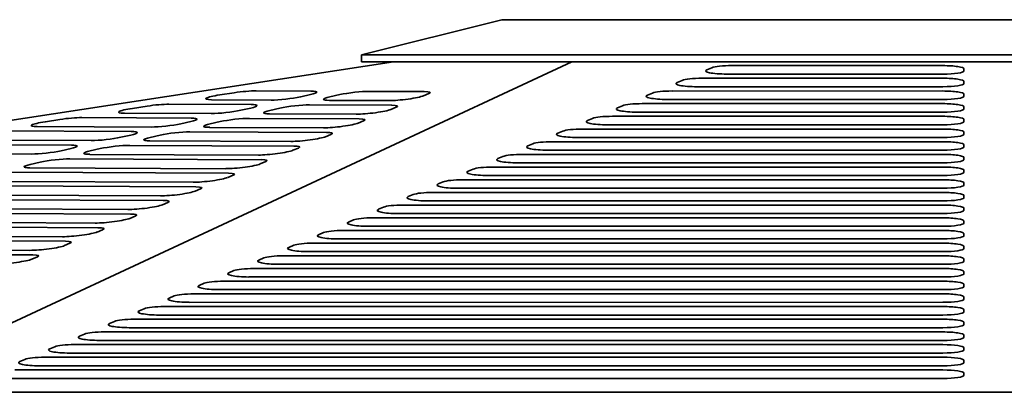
# Model space of a CAD drawing. Header units: millimetres. Extents: x 231 to 1028, y 220 to 672.
# Tile 5 of 11: x 487 to 628, y 618 to 672. Entities that reach past the tile are written whole.
import ezdxf

# ---------------------------------------------------------------- set-up
doc = ezdxf.new("R2010")
doc.units = ezdxf.units.MM
doc.header["$LTSCALE"] = 3
doc.layers.add('Krawędzie widoczne(ISO)', color=7, linetype='Continuous', lineweight=35, true_color=0x262659)

msp = doc.modelspace()

# ---------------------------------------------------------------- linework, layer by layer
at = {"layer": 'Krawędzie widoczne(ISO)'}
for p, q in [((536, 666.5), (556, 671.5)), ((704, 671.5), (556, 671.5)), ((536, 666.5), (724, 666.5)), ((536, 665.5), (536, 666.5)), ((231.5, 618.5), (540.55, 665.5)), ((565.98, 665.5), (464.94, 618.5)), ((536, 665.5), (724, 665.5)), ((585.21, 664.37), (585.92, 664.67)), ((618.83, 663.77), (588.04, 663.77)), ((588.75, 664.97), (618.83, 664.97)), ((621.83, 664.52), (621.83, 664.22)), ((580.98, 662.57), (581.69, 662.87)), ((584.51, 663.17), (618.83, 663.17)), ((621.83, 662.72), (621.83, 662.42)), ((515.78, 660.8), (517.86, 661.11)), ((520.97, 661.38), (528.79, 661.35)), ((528.74, 660.86), (527.32, 660.54)), ((531.48, 660.52), (532.9, 660.84)), ((537.12, 661.31), (544.94, 661.28)), ((545.59, 660.99), (544.81, 660.67)), ((576.72, 660.76), (577.43, 661.06)), ((580.26, 661.36), (618.83, 661.37)), ((618.83, 661.97), (583.81, 661.97)), ((621.83, 660.91), (621.83, 660.61)), ((508.55, 659.48), (520.26, 659.43)), ((523.1, 660.07), (514.63, 660.11)), ((539.89, 660), (531.43, 660.03)), ((576, 659.56), (618.83, 659.56)), ((618.83, 660.16), (579.55, 660.16)), ((514.57, 658.15), (502.21, 658.2)), ((503.36, 658.89), (505.43, 659.21)), ((520.2, 658.94), (518.78, 658.62)), ((535.24, 658.06), (522.89, 658.11)), ((522.94, 658.6), (524.37, 658.92)), ((528.58, 659.39), (540.29, 659.34)), ((540.94, 659.06), (540.17, 658.73)), ((572.46, 658.96), (573.17, 659.26)), ((618.83, 658.36), (575.29, 658.36)), ((621.83, 659.11), (621.83, 658.81)), ((490.94, 656.99), (493.01, 657.31)), ((496.13, 657.58), (511.72, 657.51)), ((511.67, 657.02), (510.24, 656.7)), ((514.41, 656.68), (515.83, 657)), ((520.04, 657.47), (535.64, 657.4)), ((536.29, 657.12), (535.52, 656.8)), ((568.2, 657.16), (568.91, 657.46)), ((571.74, 657.76), (618.83, 657.76)), ((621.83, 657.31), (621.83, 657.01)), ((483.71, 655.68), (503.18, 655.59)), ((506.03, 656.23), (489.79, 656.3)), ((511.51, 655.55), (530.99, 655.47)), ((530.59, 656.12), (514.35, 656.19)), ((563.95, 655.35), (564.66, 655.65)), ((567.48, 655.95), (618.83, 655.95)), ((618.83, 656.55), (571.03, 656.55)), ((621.83, 655.5), (621.83, 655.2)), ((497.49, 654.31), (477.37, 654.4)), ((503.13, 655.1), (501.71, 654.78)), ((525.94, 654.19), (505.82, 654.27)), ((505.87, 654.76), (507.29, 655.08)), ((531.64, 655.18), (530.87, 654.86)), ((559.69, 653.55), (560.4, 653.85)), ((563.22, 654.15), (618.83, 654.15)), ((618.83, 654.75), (566.77, 654.75)), ((488.96, 652.39), (464.95, 652.5)), ((471.28, 653.77), (494.65, 653.67)), ((494.6, 653.18), (493.17, 652.86)), ((497.34, 652.84), (498.76, 653.16)), ((502.97, 653.63), (526.34, 653.53)), ((526.99, 653.25), (526.22, 652.92)), ((618.83, 652.95), (562.52, 652.95)), ((621.83, 653.7), (621.83, 653.4)), ((488.8, 650.92), (490.22, 651.24)), ((494.44, 651.71), (521.69, 651.59)), ((521.3, 652.25), (497.28, 652.35)), ((522.34, 651.31), (521.57, 650.99)), ((555.43, 651.74), (556.14, 652.04)), ((618.83, 651.14), (558.26, 651.14)), ((558.97, 652.34), (618.83, 652.34)), ((621.83, 651.89), (621.83, 651.59)), ((485.9, 649.79), (517.04, 649.66)), ((516.65, 650.31), (488.75, 650.43)), ((551.17, 649.94), (551.88, 650.24)), ((554.71, 650.54), (618.83, 650.54)), ((621.83, 650.09), (621.83, 649.79)), ((512, 648.38), (480.21, 648.52)), ((517.69, 649.37), (516.92, 649.05)), ((546.92, 648.13), (547.62, 648.43)), ((550.45, 648.74), (618.83, 648.74)), ((618.83, 649.34), (554, 649.34)), ((621.83, 648.28), (621.83, 647.98)), ((477.37, 647.88), (512.39, 647.72)), ((513.04, 647.44), (512.27, 647.11)), ((546.19, 646.93), (618.83, 646.93)), ((618.83, 647.53), (549.74, 647.53)), ((468.83, 645.96), (507.74, 645.79)), ((507.35, 646.44), (471.68, 646.6)), ((508.4, 645.5), (507.62, 645.18)), ((542.66, 646.33), (543.37, 646.63)), ((618.83, 645.73), (545.48, 645.73)), ((621.83, 646.48), (621.83, 646.18)), ((460.29, 644.04), (503.09, 643.85)), ((502.7, 644.5), (463.14, 644.68)), ((538.4, 644.53), (539.11, 644.83)), ((541.94, 645.13), (618.83, 645.13)), ((621.83, 644.68), (621.83, 644.38)), ((498.05, 642.57), (454.6, 642.76)), ((503.75, 643.56), (502.97, 643.24)), ((534.14, 642.72), (534.85, 643.02)), ((537.68, 643.32), (618.83, 643.32)), ((618.83, 643.92), (541.23, 643.92)), ((621.83, 642.87), (621.83, 642.57)), ((451.76, 642.12), (498.44, 641.91)), ((499.1, 641.63), (498.32, 641.3)), ((529.88, 640.92), (530.59, 641.22)), ((533.42, 641.52), (618.83, 641.52)), ((618.83, 642.12), (536.97, 642.12)), ((443.22, 640.2), (493.79, 639.98)), ((493.4, 640.63), (446.07, 640.84)), ((618.83, 640.32), (532.71, 640.32)), ((621.83, 641.07), (621.83, 640.77)), ((488.75, 638.69), (437.53, 638.92)), ((494.45, 639.69), (493.67, 639.37)), ((525.62, 639.11), (526.33, 639.41)), ((618.83, 638.51), (528.45, 638.51)), ((529.16, 639.71), (618.82, 639.72)), ((621.82, 639.26), (621.82, 638.96)), ((434.69, 638.28), (489.14, 638.04)), ((489.8, 637.75), (489.02, 637.43)), ((521.36, 637.31), (522.07, 637.61)), ((524.9, 637.91), (618.83, 637.91)), ((621.83, 637.46), (621.83, 637.16)), ((517.1, 635.51), (517.81, 635.81)), ((520.64, 636.11), (618.83, 636.11)), ((618.83, 636.71), (524.19, 636.71)), ((621.83, 635.66), (621.83, 635.36)), ((516.38, 634.3), (618.83, 634.3)), ((618.83, 634.9), (519.93, 634.9)), ((512.85, 633.7), (513.56, 634)), ((618.83, 633.1), (515.68, 633.1)), ((621.83, 633.85), (621.83, 633.55)), ((508.59, 631.9), (509.3, 632.2)), ((512.13, 632.5), (618.83, 632.5)), ((621.83, 632.05), (621.83, 631.75)), ((504.33, 630.09), (505.04, 630.39)), ((507.87, 630.69), (618.83, 630.69)), ((618.83, 631.3), (511.42, 631.29)), ((621.83, 630.24), (621.83, 629.94)), ((500.08, 628.29), (500.79, 628.59)), ((503.61, 628.89), (618.83, 628.89)), ((618.83, 629.49), (507.16, 629.49)), ((618.83, 627.69), (502.9, 627.69)), ((621.83, 628.44), (621.83, 628.14)), ((495.82, 626.48), (496.53, 626.78)), ((618.83, 625.88), (498.65, 625.88)), ((499.36, 627.08), (618.83, 627.09)), ((621.83, 626.63), (621.83, 626.33)), ((491.56, 624.68), (492.27, 624.98)), ((495.1, 625.28), (618.83, 625.28)), ((621.83, 624.83), (621.83, 624.53)), ((487.31, 622.88), (488.01, 623.18)), ((490.84, 623.48), (618.83, 623.48)), ((618.83, 624.08), (494.39, 624.08)), ((621.83, 623.03), (621.83, 622.72)), ((486.59, 621.67), (618.83, 621.67)), ((618.83, 622.27), (490.13, 622.27)), ((618.83, 620.47), (485.88, 620.47)), ((621.83, 621.22), (621.83, 620.92)), ((795.06, 618.5), (464.94, 618.5))]:
    msp.add_line(p, q, dxfattribs=at)
for centre, major_axis, ratio, start_param, end_param in [((588.04, 664.22), (-3, 0), 0.150352, 5.942292, 7.854046), ((588.75, 664.52), (-3, 0), 0.150352, 4.712453, 5.942292), ((618.83, 664.52), (3, 0), 0.150352, 6.283185, 7.854046), ((618.83, 664.22), (3, 0), 0.150352, 4.712453, 6.283185), ((583.8, 662.42), (-3, 0), 0.150352, 5.942292, 7.854046), ((584.51, 662.72), (-3, 0), 0.150352, 4.712453, 5.942292), ((618.83, 662.72), (3, 0), 0.150352, 6.283185, 7.854046), ((618.83, 662.42), (3, 0), 0.150352, 4.712453, 6.283185), ((518.84, 660.9), (2.98, 0.34), 0.113131, 0.759913, 1.893927), ((526.66, 660.87), (2.98, 0.34), 0.113131, 5.472301, 7.043098), ((534.98, 660.83), (2.98, 0.34), 0.113131, 0.759913, 2.330709), ((542.8, 660.8), (2.98, 0.34), 0.113131, 5.909083, 7.043098), ((580.26, 660.91), (-3, 0), 0.150352, 4.712453, 5.942292), ((618.83, 660.91), (3, 0), 0.150352, 6.283185, 7.854046), ((506.42, 659), (2.98, 0.34), 0.113131, 0.759913, 1.893927), ((516.77, 660.59), (-2.98, -0.34), 0.113131, 5.03552, 7.043098), ((518.12, 658.95), (2.98, 0.34), 0.113131, 5.472301, 7.043098), ((525.23, 660.55), (-2.98, -0.34), 0.113131, 0.759913, 2.330709), ((533.56, 660.51), (-2.98, -0.34), 0.113131, 5.472301, 7.043098), ((542.03, 660.48), (2.98, 0.34), 0.113131, 3.901505, 5.909083), ((576, 659.11), (-3, 0), 0.150352, 4.712453, 5.942292), ((579.55, 660.61), (-3, 0), 0.150352, 5.942292, 7.854046), ((618.83, 660.61), (3, 0), 0.150352, 4.712453, 6.283185), ((618.83, 659.11), (3, 0), 0.150352, 6.283185, 7.854046), ((504.35, 658.68), (-2.98, -0.34), 0.113131, 5.03552, 7.043098), ((516.7, 658.63), (-2.98, -0.34), 0.113131, 0.759913, 2.330709), ((525.02, 658.59), (-2.98, -0.34), 0.113131, 5.472301, 7.043098), ((526.45, 658.91), (2.98, 0.34), 0.113131, 0.759913, 2.330709), ((537.38, 658.54), (2.98, 0.34), 0.113131, 3.901505, 5.909083), ((538.15, 658.86), (2.98, 0.34), 0.113131, 5.909083, 7.043098), ((575.29, 658.81), (-3, 0), 0.150352, 5.942292, 7.854046), ((618.83, 658.81), (3, 0), 0.150352, 4.712453, 6.283185), ((491.92, 656.78), (-2.98, -0.34), 0.113131, 5.03552, 7.043098), ((493.99, 657.1), (2.98, 0.34), 0.113131, 0.759913, 1.893927), ((508.16, 656.71), (-2.98, -0.34), 0.113131, 0.759913, 2.330709), ((509.59, 657.03), (2.98, 0.34), 0.113131, 5.472301, 7.043098), ((516.49, 656.67), (-2.98, -0.34), 0.113131, 5.472301, 7.043098), ((517.91, 656.99), (2.98, 0.34), 0.113131, 0.759913, 2.330709), ((532.73, 656.6), (2.98, 0.34), 0.113131, 3.901505, 5.909083), ((533.5, 656.92), (2.98, 0.34), 0.113131, 5.909083, 7.043098), ((571.03, 657), (-3, 0), 0.150352, 5.942292, 7.854046), ((571.74, 657.31), (-3, 0), 0.150352, 4.712453, 5.942292), ((618.83, 657.31), (3, 0), 0.150352, 6.283185, 7.854046), ((618.83, 657.01), (3, 0), 0.150352, 4.712453, 6.283185), ((501.05, 655.11), (2.98, 0.34), 0.113131, 5.472301, 7.043098), ((509.37, 655.07), (2.98, 0.34), 0.113131, 0.759913, 2.330709), ((528.85, 654.99), (2.98, 0.34), 0.113131, 5.909083, 7.043098), ((566.77, 655.2), (-3, 0), 0.150352, 5.942292, 7.854046), ((567.48, 655.5), (-3, 0), 0.150352, 4.712453, 5.942292), ((618.83, 655.5), (3, 0), 0.150352, 6.283185, 7.854046), ((618.83, 655.2), (3, 0), 0.150352, 4.712453, 6.283185), ((499.63, 654.79), (-2.98, -0.34), 0.113131, 0.759913, 2.330709), ((507.95, 654.75), (-2.98, -0.34), 0.113131, 5.472301, 7.043098), ((528.08, 654.67), (2.98, 0.34), 0.113131, 3.901505, 5.909083), ((563.22, 653.7), (-3, 0), 0.150352, 4.712453, 5.942292), ((618.83, 653.7), (3, 0), 0.150352, 6.283185, 7.854046), ((491.09, 652.87), (-2.98, -0.34), 0.113131, 0.759913, 2.330709), ((492.51, 653.19), (2.98, 0.34), 0.113131, 5.472301, 7.043098), ((499.42, 652.83), (-2.98, -0.34), 0.113131, 5.472301, 7.043098), ((500.84, 653.15), (2.98, 0.34), 0.113131, 0.759913, 2.330709), ((523.43, 652.73), (2.98, 0.34), 0.113131, 3.901505, 5.909083), ((524.2, 653.05), (2.98, 0.34), 0.113131, 5.909083, 7.043098), ((562.52, 653.4), (-3, 0), 0.150352, 5.942292, 7.854046), ((618.83, 653.4), (3, 0), 0.150352, 4.712453, 6.283185), ((492.3, 651.23), (2.98, 0.34), 0.113131, 0.759913, 2.330709), ((518.78, 650.79), (2.98, 0.34), 0.113131, 3.901505, 5.909083), ((519.55, 651.12), (2.98, 0.34), 0.113131, 5.909083, 7.043098), ((558.26, 651.59), (-3, 0), 0.150352, 5.942292, 7.854046), ((558.97, 651.89), (-3, 0), 0.150352, 4.712453, 5.942292), ((618.83, 651.89), (3, 0), 0.150352, 6.283185, 7.854046), ((618.83, 651.59), (3, 0), 0.150352, 4.712453, 6.283185), ((490.88, 650.91), (-2.98, -0.34), 0.113131, 5.472301, 7.043098), ((514.91, 649.18), (2.98, 0.34), 0.113131, 5.909083, 7.043098), ((554, 649.79), (-3, 0), 0.150352, 5.942292, 7.854046), ((554.71, 650.09), (-3, 0), 0.150352, 4.712453, 5.942292), ((618.83, 650.09), (3, 0), 0.150352, 6.283185, 7.854046), ((618.83, 649.79), (3, 0), 0.150352, 4.712453, 6.283185), ((514.13, 648.86), (2.98, 0.34), 0.113131, 3.901505, 5.909083), ((550.45, 648.28), (-3, 0), 0.150352, 4.712453, 5.942292), ((618.83, 648.28), (3, 0), 0.150352, 6.283185, 7.854046), ((509.48, 646.92), (2.98, 0.34), 0.113131, 3.901505, 5.909083), ((510.26, 647.24), (2.98, 0.34), 0.113131, 5.909083, 7.043098), ((546.19, 646.48), (-3, 0), 0.150352, 4.712453, 5.942292), ((549.74, 647.98), (-3, 0), 0.150352, 5.942292, 7.854046), ((618.83, 647.98), (3, 0), 0.150352, 4.712453, 6.283185), ((618.83, 646.48), (3, 0), 0.150352, 6.283185, 7.854046), ((505.61, 645.31), (2.98, 0.34), 0.113131, 5.909083, 7.043098), ((545.48, 646.18), (-3, 0), 0.150352, 5.942292, 7.854046), ((618.83, 646.18), (3, 0), 0.150352, 4.712453, 6.283185), ((504.83, 644.98), (2.98, 0.34), 0.113131, 3.901505, 5.909083), ((541.23, 644.37), (-3, 0), 0.150352, 5.942292, 7.854046), ((541.94, 644.68), (-3, 0), 0.150352, 4.712453, 5.942292), ((618.83, 644.68), (3, 0), 0.150352, 6.283185, 7.854046), ((618.83, 644.38), (3, 0), 0.150352, 4.712453, 6.283185), ((500.18, 643.05), (2.98, 0.34), 0.113131, 3.901505, 5.909083), ((500.96, 643.37), (2.98, 0.34), 0.113131, 5.909083, 7.043098), ((536.97, 642.57), (-3, 0), 0.150352, 5.942292, 7.854046), ((537.68, 642.87), (-3, 0), 0.150352, 4.712453, 5.942292), ((618.83, 642.87), (3, 0), 0.150352, 6.283185, 7.854046), ((618.83, 642.57), (3, 0), 0.150352, 4.712453, 6.283185), ((495.53, 641.11), (2.98, 0.34), 0.113131, 3.901505, 5.909083), ((496.31, 641.43), (2.98, 0.34), 0.113131, 5.909083, 7.043098), ((533.42, 641.07), (-3, 0), 0.150352, 4.712453, 5.942292), ((618.83, 641.07), (3, 0), 0.150352, 6.283185, 7.854046), ((491.66, 639.5), (2.98, 0.34), 0.113131, 5.909083, 7.043098), ((532.71, 640.77), (-3, 0), 0.150352, 5.942292, 7.854046), ((618.83, 640.77), (3, 0), 0.150352, 4.712453, 6.283185), ((490.88, 639.17), (2.98, 0.34), 0.113131, 3.901505, 5.909083), ((528.45, 638.96), (-3, 0), 0.150352, 5.942292, 7.854046), ((529.16, 639.26), (-3, 0), 0.150352, 4.712453, 5.942292), ((618.82, 639.26), (3, 0), 0.150352, 6.283185, 7.854046), ((618.82, 638.96), (3, 0), 0.150352, 4.712453, 6.283185), ((486.23, 637.24), (2.98, 0.34), 0.113131, 3.901505, 5.909083), ((487.01, 637.56), (2.98, 0.34), 0.113131, 5.909083, 7.043098), ((524.19, 637.16), (-3, 0), 0.150352, 5.942292, 7.854046), ((524.9, 637.46), (-3, 0), 0.150352, 4.712453, 5.942292), ((618.83, 637.46), (3, 0), 0.150352, 6.283185, 7.854046), ((618.83, 637.16), (3, 0), 0.150352, 4.712453, 6.283185), ((520.64, 635.65), (-3, 0), 0.150352, 4.712453, 5.942292), ((618.83, 635.66), (3, 0), 0.150352, 6.283185, 7.854046), ((516.38, 633.85), (-3, 0), 0.150352, 4.712453, 5.942292), ((519.93, 635.35), (-3, 0), 0.150352, 5.942292, 7.854046), ((618.83, 635.36), (3, 0), 0.150352, 4.712453, 6.283185), ((618.83, 633.85), (3, 0), 0.150352, 6.283185, 7.854046), ((515.68, 633.55), (-3, 0), 0.150352, 5.942292, 7.854046), ((618.83, 633.55), (3, 0), 0.150352, 4.712453, 6.283185), ((511.42, 631.75), (-3, 0), 0.150352, 5.942292, 7.854046), ((512.13, 632.05), (-3, 0), 0.150352, 4.712453, 5.942292), ((618.83, 632.05), (3, 0), 0.150352, 6.283185, 7.854046), ((618.83, 631.75), (3, 0), 0.150352, 4.712453, 6.283185), ((507.16, 629.94), (-3, 0), 0.150352, 5.942292, 7.854046), ((507.87, 630.24), (-3, 0), 0.150352, 4.712453, 5.942292), ((618.83, 630.24), (3, 0), 0.150352, 6.283185, 7.854046), ((618.83, 629.94), (3, 0), 0.150352, 4.712453, 6.283185), ((503.61, 628.44), (-3, 0), 0.150352, 4.712453, 5.942292), ((618.83, 628.44), (3, 0), 0.150352, 6.283185, 7.854046), ((502.9, 628.14), (-3, 0), 0.150352, 5.942292, 7.854046), ((618.83, 628.14), (3, 0), 0.150352, 4.712453, 6.283185), ((498.65, 626.33), (-3, 0), 0.150352, 5.942292, 7.854046), ((499.36, 626.63), (-3, 0), 0.150352, 4.712453, 5.942292), ((618.83, 626.63), (3, 0), 0.150352, 6.283185, 7.854046), ((618.83, 626.33), (3, 0), 0.150352, 4.712453, 6.283185), ((494.39, 624.53), (-3, 0), 0.150352, 5.942292, 7.853981), ((495.1, 624.83), (-3, 0), 0.150352, 4.712389, 5.942292), ((618.83, 624.83), (3, 0), 0.150352, 6.283185, 7.853981), ((618.83, 624.53), (3, 0), 0.150352, 4.712389, 6.283185), ((490.84, 623.03), (-3, 0), 0.150352, 4.712389, 5.942292), ((618.83, 623.03), (3, 0), 0.150352, 6.283185, 7.853981), ((490.13, 622.72), (-3, 0), 0.150352, 5.942292, 7.853981), ((618.83, 622.72), (3, 0), 0.150352, 4.712389, 6.283185), ((618.83, 621.22), (3, 0), 0.150352, 6.283185, 7.853981), ((618.83, 620.92), (3, 0), 0.150352, 4.712389, 6.283185)]:
    msp.add_ellipse(centre, major_axis=major_axis, ratio=ratio, start_param=start_param, end_param=end_param, dxfattribs=at)

doc.saveas('drawing.dxf')
